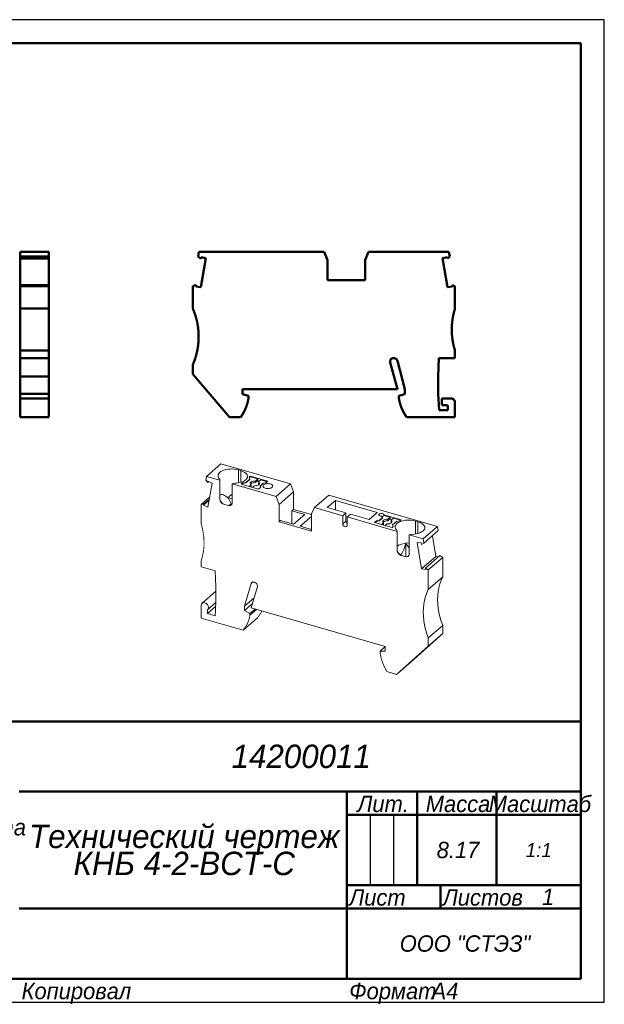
# Model space of a CAD drawing. Header units: millimetres. Extents: x 0 to 297, y 0 to 210.
# Tile 2 of 2: x 172 to 297, y 0 to 210. Entities that reach past the tile are written whole.
import ezdxf

# ---------------------------------------------------------------- set-up
doc = ezdxf.new("R2010")
doc.units = ezdxf.units.MM

# ---------------------------------------------------------------- blocks, each defined once
blk = doc.blocks.new('_FR1Страница_1')
at = {"color": 7, "lineweight": 25, "flags": 128}
for points in [[(297, 210), (0, 210)], [(297, 0), (297, 210)], [(247, 40), (247, 25)], [(252, 40), (252, 25)], [(242, 20), (292, 20)], [(0, 0), (297, 0)]]:
    blk.add_lwpolyline(points, dxfattribs=at)
at = {"color": 7, "lineweight": 50, "flags": 128}
for points in [[(20, 205), (292, 205)], [(292, 205), (292, 5)], [(107, 60), (292, 60)], [(172, 45), (292, 45)], [(242, 45), (242, 5)], [(257, 45), (257, 25)], [(274, 45), (274, 25)], [(242, 40), (292, 40)], [(242, 25), (292, 25)], [(262, 25), (262, 20)], [(172, 20), (292, 20)], [(292, 5), (20, 5)]]:
    blk.add_lwpolyline(points, dxfattribs=at)
at = {"color": 7}
for s, insert, char_height, width, attachment_point in [('\\pl0.5;{\\fT-FLEX Type A|b0|i1;\\l14200011 \\P}', (232, 52.5), 5, 122.5, 5), ('\\pl0.5;{\\fT-FLEX Type A|b0|i1;\\lМасштаб\\P}', (283, 44.125), 3.5, 19.75, 2), ('\\pl0.5;{\\fT-FLEX Type A|b0|i1;\\lЛит.\\P}', (249.5, 44.125), 3.5, 16.75, 2), ('\\pl0.5;{\\fT-FLEX Type A|b0|i1;\\lМасса\\P}', (265.5, 44.125), 3.5, 18.75, 2), ('\\pl0.5;{\\fT-FLEX Type A|b0|i1;\\lДата\\fT-FLEX Type A|b0|i0;\\H0.857143x;\\P}', (167, 39.125), 3.5, 11.75, 2), ('\\pl0.5;{\\fT-FLEX Type A|b0|i1;\\l8.17\\P}', (265.5, 32.5), 3.5, 18.75, 5), ('{\\fT-FLEX Type A|b0|i1;\\l1:1\\P}', (283, 32.5), 3, 19.5, 5), ('\\pl0.5;{\\fT-FLEX Type A|b0|i1;\\l\\P}', (244.5, 32.5), 3.5, 6.75, 5), ('\\pl0.5;{\\fT-FLEX Type A|b0|i1;\\l\\P}', (249.5, 32.5), 3.5, 6.75, 5), ('\\pl0.5;{\\fT-FLEX Type A|b0|i1;\\l\\P}', (254.5, 32.5), 3.5, 6.75, 5), ('\\pl0.5;{\\fT-FLEX Type A|b0|i1;\\l\\H0.857143x;\\P}', (283, 32.5), 3.5, 19.75, 5), ('\\pl0.5;{\\fT-FLEX Type A|b0|i1;\\lЛист\\P}', (242, 24.125), 3.5, 11.75, 1), ('\\pl0.5;{\\fT-FLEX Type A|b0|i1;\\l\\H0.857143x;\\P}', (257, 24.125), 3.5, 11.75, 2), ('\\pl0.5;{\\fT-FLEX Type A|b0|i1;\\lЛистов\\P}', (262, 24.125), 3.5, 17.75, 1), ('{\\fT-FLEX Type A|b0|i1;\\l1\\P}', (285, 22.5), 3.5, 15.75, 5), ('\\pl0.5;{\\fT-FLEX Type A|b0|i1;\\l\\H0.857143x;\\P}', (285, 24.125), 3.5, 15.75, 2), ('{\\fT-FLEX Type A|b0|i1;\\l\\P}', (257, 22.5), 3.5, 11.75, 5), ('{\\fT-FLEX Type A|b0|i1;\\l}', (207, 20), 3, 71.5, 5), ('\\pl0.5;{\\fT-FLEX Type A|b0|i1;\\lООО "СТЭЗ"\\P}', (267, 12.5), 3.5, 51.75, 5), ('\\pl0.6;{\\fT-FLEX Type A|b0|i1;\\l \\P}', (207, 12.5), 3.5, 71.75, 5), ('\\pl0.5;{\\fT-FLEX Type A|b0|i1;\\lКопировал\\P}', (172, 4.125), 3.5, 23.566, 1), ('\\pl0.5;{\\fT-FLEX Type A|b0|i1;\\l\\P}', (193.816, 4.125), 3.5, 40.967, 1), ('\\pl0.5;{\\fT-FLEX Type A|b0|i1;\\lФормат\\P}', (242, 4.125), 3.5, 18.675, 1), ('\\pl0.5;{\\fT-FLEX Type A|b0|i1;\\l\\P}', (258.925, 4.125), 3.5, 9.825, 1), ('{\\fT-FLEX Type A|b0|i1;\\lA4\\P}', (262.962, 4.125), 3.5, 9.825, 2)]:
    blk.add_mtext(s, dxfattribs=dict(at, insert=insert, char_height=char_height, width=width, attachment_point=attachment_point))
at = {"color": 7, "insert": (207, 32.5), "char_height": 5, "width": 72.5, "attachment_point": 5, "line_spacing_factor": 0.692771}
blk.add_mtext('\\pl0.5;{\\fT-FLEX Type A|b0|i1;\\lТехнический чертеж\\PКНБ 4-2-ВСТ-С\\P}', dxfattribs=at)
blk = doc.blocks.new('Страница_1')
at = {"color": 7, "lineweight": 50, "flags": 128}
for points in [[(172.25, 160.324), (172.25, 159.321)], [(178.4, 160.324), (172.25, 160.324)], [(178.4, 159.321), (178.4, 160.324)], [(210.251, 159.321), (210.427, 160.324)], [(237.198, 160.324), (210.427, 160.324)], [(237.198, 160.324), (237.938, 158.574)], [(246.678, 160.324), (245.938, 158.574)], [(246.678, 160.324), (263.848, 160.324)], [(263.848, 160.324), (264.025, 159.321)], [(172.25, 158.928), (172.25, 159.321)], [(178.4, 159.321), (172.25, 159.321)], [(178.4, 158.928), (172.25, 158.928)], [(172.25, 158.923), (172.25, 153.24)], [(178.4, 159.321), (178.4, 158.928)], [(178.4, 153.24), (178.4, 158.923)], [(210.251, 159.321), (210.807, 158.855)], [(210.807, 158.855), (210.867, 159.196)], [(210.822, 152.781), (211.92, 159.01)], [(211.92, 159.01), (210.867, 159.196)], [(237.938, 154.274), (237.938, 158.574)], [(245.938, 154.274), (245.938, 158.574)], [(263.509, 159.196), (262.455, 159.01)], [(262.455, 159.01), (263.554, 152.781)], [(263.509, 159.196), (263.556, 158.928)], [(263.556, 158.928), (264.025, 159.321)], [(237.938, 154.274), (245.938, 154.274)], [(178.4, 153.235), (172.25, 153.235)], [(172.25, 153.025), (172.25, 153.235)], [(172.25, 153.025), (172.25, 148.224)], [(172.25, 153.025), (178.4, 153.025)], [(178.4, 153.025), (178.4, 153.235)], [(178.4, 148.224), (178.4, 153.025)], [(209.823, 153.274), (209.138, 153.025)], [(209.138, 148.224), (209.138, 153.025)], [(209.768, 152.967), (209.823, 153.274)], [(209.768, 152.967), (210.822, 152.781)], [(264.607, 152.967), (263.554, 152.781)], [(264.56, 153.235), (264.607, 152.967)], [(265.138, 153.025), (264.56, 153.235)], [(265.138, 153.025), (265.138, 148.224)], [(172.25, 148.224), (178.4, 148.224)], [(172.25, 143.724), (172.25, 148.224)], [(178.4, 143.724), (178.4, 148.224)], [(172.25, 139.224), (172.25, 143.724)], [(178.4, 139.224), (178.4, 143.724)], [(172.25, 139.224), (178.4, 139.224)], [(172.25, 139.224), (172.25, 137.624)], [(178.4, 137.624), (178.4, 139.224)], [(265.138, 139.224), (265.138, 137.624)], [(172.25, 137.624), (178.4, 137.624)], [(172.25, 133.7), (172.25, 137.624)], [(178.4, 137.624), (178.4, 133.7)], [(251.31, 136.727), (251.286, 136.908)], [(252.828, 137.031), (254.438, 131.024)], [(261.538, 133.7), (261.692, 137.624)], [(265.138, 137.624), (261.692, 137.624)], [(209.138, 136.224), (209.138, 134.224)], [(251.31, 136.727), (252.838, 131.024)], [(172.25, 130.024), (172.25, 133.7)], [(178.4, 133.7), (172.25, 133.7)], [(178.4, 133.7), (178.4, 130.024)], [(209.138, 134.224), (216.952, 124.974)], [(261.538, 130.024), (261.538, 133.7)], [(219.738, 129.924), (219.738, 131.024)], [(252.838, 131.024), (219.738, 131.024)], [(254.438, 131.024), (254.438, 129.924)], [(172.25, 130.024), (172.25, 129.029)], [(172.25, 130.024), (178.4, 130.024)], [(172.25, 129.024), (172.25, 128.124)], [(172.25, 129.024), (173.25, 129.024)], [(178.4, 129.024), (173.252, 129.024)], [(178.4, 130.024), (178.4, 129.029)], [(178.4, 129.024), (178.4, 128.124)], [(221.038, 129.575), (219.738, 129.924)], [(221.038, 129.124), (221.038, 129.575)], [(253.138, 129.575), (254.438, 129.924)], [(253.138, 129.575), (253.138, 129.124)], [(261.538, 130.024), (261.738, 126.524)], [(262.338, 129.024), (262.338, 127.567)], [(262.338, 129.024), (264.238, 129.024)], [(172.25, 124.974), (172.25, 128.124)], [(178.4, 128.124), (178.4, 124.974)], [(263.638, 126.524), (261.738, 126.524)], [(262.338, 127.567), (263.531, 127.567)], [(263.638, 127.453), (263.531, 127.567)], [(263.638, 126.524), (263.638, 127.453)], [(265.138, 124.974), (265.138, 128.124)], [(172.25, 124.974), (178.4, 124.974)], [(216.952, 124.974), (219.343, 124.974)], [(254.833, 124.974), (265.138, 124.974)]]:
    blk.add_lwpolyline(points, dxfattribs=at)
at = {"color": 7, "linetype": 'Continuous', "lineweight": 50, "const_width": 0.5}
for points in [[(209.138, 136.224, 0.2087122), (209.138, 148.224, 0.2087122)], [(265.138, 148.224, 0.0763208), (264.447, 143.724, 0.0763208)], [(264.447, 143.724, 0.0763208), (265.138, 139.224, 0.0763208)], [(251.826, 137.59, 0.348234), (251.286, 136.908, 0.348234)], [(252.828, 137.031, 0.4228448), (251.826, 137.59, 0.4228448)], [(219.343, 124.974, 0.1196559), (221.038, 129.124, 0.1196559)], [(253.138, 129.124, 0.1196559), (254.833, 124.974, 0.1196559)], [(265.138, 128.124, 0.4142136), (264.238, 129.024, 0.4142136)]]:
    blk.add_lwpolyline(points, format="xyb", dxfattribs=at)
at = {"color": 7, "lineweight": 18, "flags": 128}
for points in [[(212.055, 112.353), (215.13, 115.016)], [(218.862, 113.736), (218.444, 113.836), (217.999, 113.901), (217.54, 113.929), (217.078, 113.921), (216.624, 113.876), (216.19, 113.796), (215.787, 113.682), (215.426, 113.537), (215.115, 113.366), (214.862, 113.172), (214.675, 112.96), (214.557, 112.737), (214.512, 112.506), (214.541, 112.275), (214.643, 112.05), (214.815, 111.835)], [(230.001, 110.723), (215.13, 115.016)], [(219.381, 113.586), (218.862, 113.736)], [(218.862, 110.959), (218.862, 113.736)], [(211.902, 111.529), (212.055, 112.353)], [(212.055, 112.353), (214.922, 111.525)], [(214.93, 107.476), (214.93, 111.59)], [(218.111, 110.883), (218.465, 110.905), (218.811, 110.949), (219.144, 111.014), (219.459, 111.098), (219.75, 111.201), (220.013, 111.321), (220.246, 111.457), (220.443, 111.606)], [(220.443, 111.606), (220.677, 111.865), (220.806, 112.141), (220.825, 112.425), (220.732, 112.706), (220.532, 112.972), (220.232, 113.213), (219.843, 113.421), (219.381, 113.586)], [(219.381, 111.077), (219.381, 113.586)], [(220.46, 111.071), (221.278, 111.779)], [(221.278, 111.649), (220.46, 110.941)], [(221.143, 112.162), (221.399, 112.383)], [(221.278, 111.779), (221.143, 112.162)], [(221.399, 112.254), (221.178, 112.063)], [(221.278, 111.779), (221.278, 111.649)], [(221.399, 112.383), (221.399, 112.254)], [(221.399, 112.383), (225.122, 111.308)], [(223.001, 111.791), (221.399, 112.254)], [(223.001, 111.791), (222.496, 111.354)], [(223.001, 111.791), (223.001, 111.445)], [(223.189, 111.154), (223.694, 111.591)], [(225.01, 111.211), (223.694, 111.591)], [(211.902, 111.529), (212.308, 111.071)], [(212.308, 111.071), (212.349, 111.291)], [(212.308, 111.071), (212.488, 111.227)], [(212.311, 105.747), (213.262, 110.867)], [(212.349, 111.291), (213.262, 110.867)], [(214.922, 107.411), (214.922, 111.525)], [(217.521, 110.775), (217.521, 106.661)], [(217.521, 110.775), (226.926, 108.06)], [(219.474, 110.716), (219.729, 110.938)], [(223.197, 109.641), (219.474, 110.716)], [(219.729, 110.808), (219.586, 110.684)], [(219.729, 110.938), (220.46, 111.071)], [(220.46, 110.941), (219.729, 110.808)], [(219.729, 110.938), (219.729, 110.808)], [(220.46, 111.071), (220.46, 110.941)], [(221.58, 110.561), (221.188, 110.221)], [(221.58, 110.561), (221.444, 110.688), (221.386, 110.829), (221.412, 110.973), (221.519, 111.107), (221.698, 111.221), (221.934, 111.304), (222.208, 111.35), (222.496, 111.354)], [(221.453, 110.679), (221.519, 110.761), (221.698, 110.874), (221.934, 110.957), (222.208, 111.003), (222.496, 111.008)], [(221.58, 110.214), (221.488, 110.135)], [(221.58, 110.561), (221.58, 110.214)], [(221.881, 110.021), (222.273, 110.361)], [(223.189, 111.154), (223.325, 111.027), (223.383, 110.885), (223.357, 110.742), (223.251, 110.607), (223.072, 110.494), (222.835, 110.411), (222.561, 110.365), (222.273, 110.361)], [(223.001, 111.445), (222.496, 111.008)], [(222.496, 111.354), (222.496, 111.008)], [(223.394, 111.331), (223.001, 111.445)], [(223.189, 111.154), (223.189, 110.808)], [(223.189, 110.808), (223.316, 110.689)], [(223.633, 110.019), (223.197, 109.641)], [(224.167, 110.881), (223.487, 110.292)], [(223.487, 110.292), (223.487, 110.162)], [(223.487, 110.292), (223.633, 110.019)], [(223.586, 109.977), (223.487, 110.162)], [(224.235, 110.54), (224.15, 110.446), (224.103, 110.346), (224.097, 110.243), (224.13, 110.141), (224.203, 110.045), (224.311, 109.958), (224.452, 109.883), (224.619, 109.823), (224.807, 109.78), (225.007, 109.757), (225.213, 109.753), (225.416, 109.77), (225.609, 109.806), (225.784, 109.861), (225.934, 109.931), (226.054, 110.015)], [(224.714, 110.954), (224.167, 110.881)], [(226.054, 110.015), (226.139, 110.109), (226.185, 110.209), (226.192, 110.312), (226.159, 110.413), (226.086, 110.51), (225.977, 110.597), (225.837, 110.672), (225.669, 110.732), (225.482, 110.774), (225.281, 110.798), (225.076, 110.801), (224.873, 110.784), (224.68, 110.748), (224.505, 110.694), (224.355, 110.623), (224.235, 110.54)], [(225.122, 111.308), (224.714, 110.954)], [(226.926, 108.06), (230.001, 110.723)], [(230.001, 110.723), (230.641, 109.022)], [(212.708, 107.887), (210.939, 106.354)], [(211.439, 106.392), (212.621, 107.415)], [(214.922, 107.411), (214.939, 107.251), (214.989, 107.089), (215.17, 106.785), (215.433, 106.543), (215.738, 106.397)], [(214.93, 108.335), (215.075, 108.42), (215.257, 108.463), (215.462, 108.454), (215.689, 108.392), (215.933, 108.277), (216.19, 108.112), (216.457, 107.901), (216.73, 107.647)], [(216.73, 107.797), (216.996, 108.089), (217.27, 108.342), (217.521, 108.531)], [(216.73, 107.647), (216.73, 107.797)], [(216.73, 107.797), (217.521, 107.569)], [(216.73, 107.647), (217.293, 106.509)], [(227.566, 106.359), (226.926, 108.06)], [(230.641, 109.022), (227.566, 106.359)], [(230.641, 105.298), (230.641, 109.022)], [(235.135, 105.69), (238.21, 108.353)], [(238.21, 108.353), (261.394, 101.66)], [(210.939, 106.354), (211.439, 106.392)], [(210.939, 102.196), (210.939, 106.354)], [(211.398, 106.171), (212.58, 107.195)], [(211.439, 106.392), (211.398, 106.171)], [(212.311, 105.747), (211.398, 106.171)], [(215.741, 106.402), (215.569, 106.488), (215.413, 106.612), (215.157, 106.937), (214.964, 107.318), (214.957, 107.337)], [(215.738, 106.397), (215.741, 106.402)], [(215.962, 106.332), (215.738, 106.397)], [(215.741, 106.402), (215.962, 106.332)], [(215.962, 106.332), (216.481, 106.182)], [(216.481, 106.182), (216.713, 106.122)], [(216.705, 106.117), (216.481, 106.182)], [(216.705, 106.117), (217.01, 106.088), (217.273, 106.178), (217.454, 106.378), (217.504, 106.511), (217.521, 106.661)], [(216.713, 106.122), (216.705, 106.117)], [(217.28, 106.188), (217.111, 106.122), (216.913, 106.1), (216.713, 106.122)], [(217.293, 106.509), (216.83, 106.109)], [(217.293, 106.185), (217.293, 106.509)], [(227.566, 102.635), (227.566, 106.359)], [(230.316, 105.017), (230.641, 105.298)], [(234.495, 104.186), (230.641, 105.298)], [(234.495, 104.359), (235.135, 105.69)], [(235.135, 105.69), (241.163, 103.95)], [(239.629, 107.222), (237.854, 105.684)], [(237.854, 105.684), (241.838, 104.534)], [(248.549, 104.647), (239.629, 107.222)], [(239.629, 105.172), (239.629, 107.222)], [(230.316, 105.017), (230.316, 102.217)], [(233.044, 104.23), (230.316, 105.017)], [(230.619, 102.129), (233.044, 104.23)], [(234.517, 103.805), (232.092, 101.704)], [(234.495, 100.635), (234.495, 104.359)], [(241.838, 104.534), (241.163, 103.95)], [(241.163, 102.218), (241.163, 103.95)], [(241.838, 104.534), (241.838, 102.802)], [(242.116, 103.675), (242.791, 104.259)], [(242.116, 103.675), (252.768, 100.6)], [(242.116, 103.675), (242.116, 101.943)], [(242.791, 104.259), (246.774, 103.109)], [(246.774, 103.109), (248.549, 104.647)], [(248.931, 104.277), (248.871, 104.201), (248.858, 104.119), (248.894, 104.04), (248.975, 103.969), (249.095, 103.913), (249.241, 103.877), (249.403, 103.864), (249.565, 103.876)], [(249.957, 104.139), (249.928, 104.228), (249.843, 104.307), (249.712, 104.368), (249.549, 104.405), (249.371, 104.414), (249.196, 104.393), (249.044, 104.346), (248.931, 104.277)], [(249.628, 103.531), (248.948, 102.942)], [(249.628, 103.401), (248.948, 102.812)], [(249.565, 103.876), (249.482, 103.804)], [(249.482, 103.804), (249.628, 103.531)], [(249.565, 103.746), (249.53, 103.716)], [(249.565, 103.746), (249.565, 103.876)], [(249.628, 103.531), (249.628, 103.401)], [(250.816, 103.179), (250.527, 103.175), (250.253, 103.129), (250.017, 103.046), (249.838, 102.932), (249.731, 102.798), (249.705, 102.654), (249.763, 102.513), (249.899, 102.386)], [(253.615, 103.083), (249.957, 104.139)], [(249.957, 104.009), (249.957, 104.139)], [(251.32, 103.616), (249.957, 104.009)], [(251.32, 103.616), (250.816, 103.179)], [(251.32, 103.27), (250.816, 102.833)], [(250.816, 103.179), (250.816, 102.833)], [(251.32, 103.616), (251.32, 103.27)], [(251.713, 103.156), (251.32, 103.27)], [(251.508, 102.979), (252.013, 103.416)], [(253.502, 102.986), (252.013, 103.416)], [(227.566, 102.635), (227.891, 102.917)], [(227.566, 102.635), (234.495, 100.635)], [(227.891, 102.917), (230.619, 102.129)], [(232.092, 101.704), (234.495, 101.011)], [(241.163, 102.218), (241.838, 102.802)], [(241.163, 102.218), (241.199, 102.025), (241.303, 101.841), (241.457, 101.693), (241.639, 101.604), (241.822, 101.588), (241.976, 101.646), (242.079, 101.771), (242.116, 101.943)], [(241.838, 102.802), (241.874, 102.61), (241.978, 102.425), (242.116, 102.293)], [(248.401, 102.869), (247.966, 102.491)], [(247.966, 102.491), (251.69, 101.416)], [(248.401, 102.739), (248.078, 102.459)], [(248.948, 102.942), (248.401, 102.869)], [(248.401, 102.869), (248.401, 102.739)], [(248.948, 102.812), (248.401, 102.739)], [(248.948, 102.942), (248.948, 102.812)], [(249.899, 102.386), (249.507, 102.046)], [(250.816, 102.833), (250.527, 102.828), (250.253, 102.782), (250.017, 102.699), (249.838, 102.586), (249.772, 102.504)], [(249.899, 102.039), (249.807, 101.96)], [(249.899, 102.386), (249.899, 102.039)], [(250.2, 101.846), (250.592, 102.186)], [(250.592, 102.186), (250.88, 102.19), (251.154, 102.236), (251.391, 102.319), (251.57, 102.432)], [(251.57, 102.432), (251.676, 102.567), (251.702, 102.71), (251.644, 102.852), (251.508, 102.979)], [(251.508, 102.979), (251.508, 102.633)], [(251.635, 102.514), (251.508, 102.633)], [(251.69, 101.416), (251.945, 101.638)], [(251.81, 102.021), (252.628, 102.729)], [(251.81, 102.021), (251.81, 101.891)], [(251.945, 101.638), (251.81, 102.021)], [(251.91, 101.607), (251.81, 101.891)], [(252.66, 100.91), (252.521, 101.074), (252.424, 101.246), (252.369, 101.422), (252.358, 101.601), (252.391, 101.778), (252.468, 101.953), (252.586, 102.121), (252.746, 102.281)], [(252.628, 102.729), (253.359, 102.862)], [(252.746, 102.281), (253.077, 102.512), (253.492, 102.706), (253.974, 102.856), (254.506, 102.956), (255.067, 103.003), (255.636, 102.993), (256.189, 102.929), (256.707, 102.811)], [(253.359, 102.862), (253.615, 103.083)], [(257.227, 102.661), (257.608, 102.53), (257.942, 102.37), (258.221, 102.186), (258.438, 101.981), (258.588, 101.762), (258.665, 101.534), (258.669, 101.303), (258.6, 101.074), (258.458, 100.854), (258.249, 100.647), (257.976, 100.461), (257.647, 100.298), (257.271, 100.163), (256.856, 100.06), (256.415, 99.991), (255.957, 99.958)], [(257.227, 102.661), (256.707, 102.811)], [(256.707, 100.037), (256.707, 102.811)], [(257.227, 100.152), (257.227, 102.661)], [(261.394, 101.66), (258.319, 98.997)], [(261.548, 100.748), (261.394, 101.66)], [(252.768, 96.486), (252.768, 100.6)], [(252.775, 96.551), (252.775, 100.665)], [(255.366, 95.736), (255.366, 99.85)], [(255.366, 99.85), (258.319, 98.997)], [(258.319, 98.997), (258.473, 98.085)], [(258.473, 98.085), (261.548, 100.748)], [(261.053, 95.227), (260.307, 99.673)], [(255.366, 98.105), (255.067, 98.11), (254.506, 98.063), (253.974, 97.963), (253.492, 97.813), (253.077, 97.619), (252.775, 97.409)], [(253.591, 95.679), (253.759, 95.869), (253.914, 96.123), (254.055, 96.41), (254.183, 96.714), (254.416, 97.346), (254.629, 97.993)], [(255.366, 97.041), (255.364, 97.042), (254.979, 97.505), (254.629, 97.993)], [(254.629, 97.993), (254.653, 95.186)], [(257.026, 98.233), (257.939, 98.131)], [(257.026, 98.233), (257.978, 92.564)], [(257.939, 98.131), (257.991, 97.82)], [(257.991, 97.82), (258.473, 98.085)], [(253.583, 95.472), (253.278, 95.618), (253.016, 95.86), (252.834, 96.164), (252.785, 96.326), (252.768, 96.486)], [(252.803, 96.412), (252.81, 96.393), (253.002, 96.012), (253.258, 95.687), (253.415, 95.563), (253.587, 95.477)], [(253.397, 95.577), (253.45, 95.588), (253.591, 95.679)], [(253.587, 95.477), (253.583, 95.472)], [(253.583, 95.472), (253.807, 95.407)], [(253.807, 95.407), (253.587, 95.477)], [(254.327, 95.257), (253.807, 95.407)], [(254.327, 95.257), (254.551, 95.192)], [(254.559, 95.197), (254.327, 95.257)], [(255.366, 95.736), (255.349, 95.586), (255.3, 95.453), (255.118, 95.253), (254.856, 95.163), (254.551, 95.192)], [(254.551, 95.192), (254.559, 95.197)], [(254.559, 95.197), (254.758, 95.175), (254.956, 95.197), (255.125, 95.263)], [(257.978, 92.564), (261.053, 95.227)], [(258.843, 92.741), (261.918, 95.404)], [(259.436, 92.354), (262.511, 95.017)], [(261.638, 95.161), (261.053, 95.227)], [(261.918, 95.404), (262.511, 95.017)], [(262.511, 90.859), (262.511, 95.017)], [(210.939, 93.016), (210.939, 94.402)], [(210.939, 93.016), (213.923, 92.155)], [(258.89, 92.462), (258.843, 92.741)], [(258.843, 92.741), (259.436, 92.354)], [(213.923, 92.155), (214.056, 88.718)], [(258.89, 92.462), (257.978, 92.564)], [(259.436, 92.354), (259.436, 88.196)], [(262.511, 90.859), (259.436, 88.196)], [(262.511, 90.859), (262.183, 90.126), (261.912, 89.355), (261.701, 88.551), (261.549, 87.717), (261.457, 86.857), (261.427, 85.976), (261.457, 85.077), (261.549, 84.164), (261.701, 83.243), (261.912, 82.316), (262.183, 81.39), (262.511, 80.467)], [(214.056, 88.718), (214.056, 85.534)], [(221.599, 89.425), (220.205, 84.625)], [(222.914, 88.783), (221.591, 84.225)], [(222.467, 89.659), (222.331, 89.724), (222.193, 89.763), (222.058, 89.774), (221.931, 89.755), (221.817, 89.709), (221.722, 89.636), (221.648, 89.54), (221.599, 89.425)], [(221.99, 89.764), (221.599, 89.425)], [(222.935, 88.934), (222.901, 89.143), (222.804, 89.348), (222.654, 89.527), (222.467, 89.659)], [(222.914, 88.783), (222.935, 88.934)], [(214.056, 87.779), (211.129, 85.244)], [(222.212, 86.363), (220.205, 84.625)], [(259.436, 88.196), (259.108, 87.463), (258.837, 86.692), (258.626, 85.888), (258.474, 85.054), (258.382, 84.194), (258.352, 83.313), (258.382, 82.414), (258.474, 81.501), (258.626, 80.58), (258.837, 79.653), (259.108, 78.727), (259.436, 77.804)], [(212.498, 84.339), (212.438, 84.654), (212.269, 84.956), (212.016, 85.198), (211.718, 85.343), (211.42, 85.37), (211.167, 85.274), (210.998, 85.07), (210.939, 84.789)], [(210.939, 84.789), (210.939, 82.061)], [(212.238, 83.028), (213.999, 84.554)], [(212.238, 83.833), (212.348, 83.923), (212.43, 84.04), (212.48, 84.181), (212.498, 84.339)], [(212.307, 83.884), (214.048, 85.391)], [(214.056, 85.534), (213.883, 82.553)], [(220.205, 83.673), (221.842, 85.09)], [(220.205, 83.673), (220.205, 84.625)], [(221.591, 84.225), (250.256, 75.95)], [(212.238, 83.028), (212.238, 83.833)], [(213.883, 82.553), (212.238, 83.028)], [(222.938, 82.148), (219.863, 79.485)], [(220.205, 83.673), (221.331, 83.046)], [(221.331, 83.046), (222.417, 83.987)], [(222.756, 83.889), (221.331, 82.655)], [(221.331, 82.655), (221.331, 83.046)], [(219.863, 79.485), (210.939, 82.061)], [(259.436, 77.804), (262.511, 80.467)], [(262.511, 80.467), (262.511, 78.735)], [(262.511, 78.735), (255.744, 72.677)], [(262.511, 78.735), (259.436, 76.072)], [(250.217, 75.962), (249.13, 75.021)], [(250.256, 75.95), (250.256, 74.998)], [(252.669, 70.014), (259.436, 76.072)], [(259.436, 76.072), (259.436, 77.804)], [(249.13, 75.021), (250.256, 74.998)], [(249.13, 75.021), (249.13, 74.63)], [(252.669, 70.014), (255.744, 72.677)], [(252.669, 70.014), (250.598, 70.612)]]:
    blk.add_lwpolyline(points, dxfattribs=at)
at = {"color": 7, "linetype": 'Continuous', "lineweight": 18, "const_width": 0.18}
for points in [[(214.922, 111.525, 0.2698379), (214.815, 111.835, 0.2698379)], [(218.111, 110.883, 0.0803121), (217.521, 110.775, 0.0803121)], [(214.922, 107.411, 0.0499939), (214.919, 107.476, 0.0499939)], [(214.934, 107.476, 0.1390248), (214.957, 107.337, 0.1390248)], [(249.565, 103.746, 0.1357836), (249.883, 103.872, 0.1357836)], [(249.883, 103.872, 0.2206679), (249.957, 104.009, 0.2206679)], [(211.537, 98.126, 0.0701084), (210.939, 102.196, 0.0701084)], [(252.768, 100.6, 0.2698379), (252.66, 100.91, 0.2698379)], [(255.957, 99.958, 0.0803121), (255.366, 99.85, 0.0803121)], [(210.939, 94.402, 0.0833543), (211.537, 98.126, 0.0833543)], [(252.768, 96.486, 0.049994), (252.764, 96.551, 0.049994)], [(252.779, 96.551, 0.1390248), (252.803, 96.412, 0.1390248)], [(219.863, 79.485, 0.1475943), (221.331, 82.655, 0.1475943)], [(222.938, 82.148, 0.0706603), (223.877, 83.565, 0.0706603)], [(249.13, 74.63, 0.0985881), (250.598, 70.612, 0.0985881)]]:
    blk.add_lwpolyline(points, format="xyb", dxfattribs=at)
blk.add_blockref('_FR1Страница_1', (0.04, -0.03))

msp = doc.modelspace()

# ---------------------------------------------------------------- block references
msp.add_blockref('Страница_1', (0, 0))

doc.saveas('drawing.dxf')
